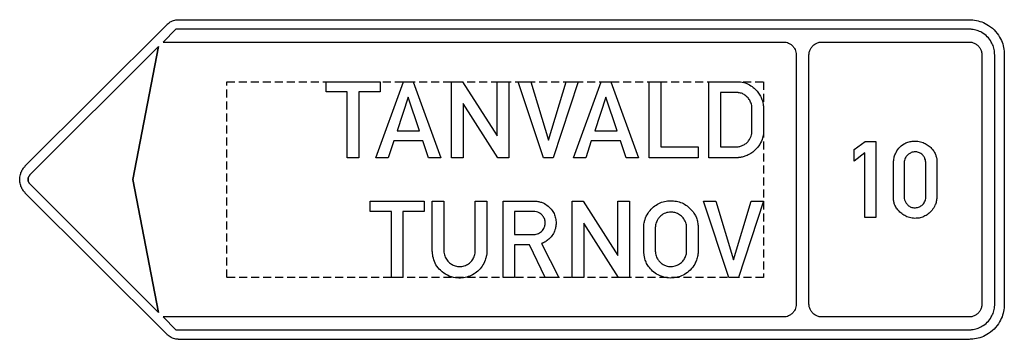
# Model space of a CAD drawing. Header units: millimetres. Extents: x 11 to 1549, y 2 to 502.
import ezdxf

# ---------------------------------------------------------------- set-up
doc = ezdxf.new("R2010")
doc.units = ezdxf.units.MM
doc.header["$LTSCALE"] = 5
doc.linetypes.add('ČÁRKOVANÁX2', pattern=[1.5, 1, -0.5])
doc.layers.add('Značka', color=7, linetype='Continuous')

msp = doc.modelspace()

# ---------------------------------------------------------------- linework, layer by layer
at = {"layer": 'Značka', "color": 3}
for points in [[(1493.6, 2.2), (259, 2.2, -0.002694), (258, 2.3, -0.008086), (257, 2.3, -0.042026), (253.2, 2.9, -0.040907), (249.4, 4.1, -0.042264), (245.9, 5.9, -0.046628), (242.7, 8.2, -0.009283), (242, 8.9), (241.3, 9.6), (19.8, 231, -0.003577), (18.8, 232.2, -0.010727), (17.7, 233.4, -0.055715), (14.3, 238.6, -0.056166), (12.1, 244.5, -0.06969), (11, 252.2, -0.068355), (12.1, 260, -0.056428), (14.3, 265.9, -0.061122), (17.7, 271.1, -0.012202), (18.8, 272.3, -0.004069), (19.8, 273.4), (241.3, 494.9, -0.002694), (242, 495.6, -0.008086), (242.7, 496.2, -0.042026), (245.9, 498.6, -0.040907), (249.4, 500.3, -0.042264), (253.1, 501.6, -0.046628), (257, 502.2, -0.009283), (258, 502.2, -0.003095), (259, 502.2), (1493.6, 502.2, -0.003577), (1496.5, 502.1, -0.010727), (1499.4, 501.9, -0.055715), (1510.6, 499.6, -0.056166), (1521.1, 494.9, -0.06969), (1532.6, 486.2, -0.068355), (1541.3, 474.7, -0.056428), (1546.1, 464.2, -0.061122), (1548.3, 453, -0.012202), (1548.5, 450.1, -0.004069), (1548.6, 447.2), (1548.6, 57.2, -0.003577), (1548.5, 54.4, -0.010727), (1548.3, 51.5, -0.055715), (1546, 40.2, -0.056166), (1541.3, 29.7, -0.06969), (1532.6, 18.3, -0.068355), (1521.1, 9.6, -0.056428), (1510.6, 4.8, -0.061122), (1499.4, 2.5, -0.012202), (1496.5, 2.3, -0.004069), (1493.6, 2.2)], [(234.8, 467.2), (1203.6, 467.2, -0.003577), (1204.7, 467.2, -0.010727), (1205.7, 467.1, -0.055715), (1209.8, 466.3, -0.056166), (1213.6, 464.6, -0.06969), (1217.8, 461.4, -0.068355), (1220.9, 457.2, -0.056428), (1222.7, 453.4, -0.061122), (1223.5, 449.3, -0.012202), (1223.6, 448.3, -0.004069), (1223.6, 447.2), (1223.6, 57.2, -0.003577), (1223.6, 56.2, -0.010727), (1223.5, 55.1, -0.055715), (1222.7, 51.1, -0.056166), (1220.9, 47.2, -0.06969), (1217.8, 43.1, -0.068355), (1213.6, 39.9, -0.056428), (1209.8, 38.2, -0.061122), (1205.7, 37.3, -0.012202), (1204.7, 37.3, -0.004069), (1203.6, 37.2), (234.8, 37.2), (254.8, 17.2), (1493.6, 17.2, 0.003577), (1495.7, 17.3, 0.010727), (1497.8, 17.4, 0.055715), (1506, 19.1, 0.056166), (1513.6, 22.6, 0.06969), (1522, 28.9, 0.068355), (1528.3, 37.2, 0.056428), (1531.8, 44.9, 0.061122), (1533.4, 53, 0.012202), (1533.6, 55.1, 0.004069), (1533.6, 57.2), (1533.6, 447.2, 0.003577), (1533.5, 449.3, 0.010727), (1533.4, 451.4, 0.055715), (1531.7, 459.6, 0.056166), (1528.3, 467.2, 0.06969), (1522, 475.6, 0.068355), (1513.6, 481.9, 0.056428), (1506, 485.4, 0.061122), (1497.8, 487, 0.012202), (1495.7, 487.2, 0.004069), (1493.6, 487.2), (254.8, 487.2), (234.8, 467.2)], [(1263.6, 37.2), (1263.5, 37.2), (1263.5, 37.2, -0.03218), (1260.9, 37.4, -0.035443), (1258.3, 37.9, -0.036267), (1255.9, 38.8, -0.034421), (1253.6, 39.9, -0.033721), (1251.4, 41.4, -0.034085), (1249.5, 43.1, -0.034209), (1247.8, 45, -0.034229), (1246.3, 47.2, -0.034044), (1245.2, 49.5, -0.033412), (1244.3, 52, -0.034127), (1243.8, 54.5, -0.036745), (1243.6, 57.1), (1243.6, 57.2), (1243.6, 57.2), (1243.6, 447.2), (1243.6, 447.3), (1243.6, 447.4, -0.03218), (1243.8, 450, -0.035443), (1244.3, 452.5, -0.036267), (1245.2, 455, -0.034421), (1246.3, 457.3, -0.033721), (1247.8, 459.4, -0.034085), (1249.5, 461.4, -0.034209), (1251.4, 463.1, -0.034229), (1253.6, 464.5, -0.034044), (1255.9, 465.7, -0.033412), (1258.3, 466.5, -0.034127), (1260.9, 467.1, -0.036745), (1263.5, 467.2), (1263.5, 467.2), (1263.6, 467.2), (1493.6, 467.2), (1493.7, 467.2), (1493.8, 467.2, -0.03218), (1496.4, 467, -0.035443), (1498.9, 466.5, -0.036267), (1501.4, 465.7, -0.034421), (1503.7, 464.5, -0.033721), (1505.8, 463.1, -0.034085), (1507.8, 461.4, -0.034209), (1509.5, 459.4, -0.034229), (1510.9, 457.3, -0.034044), (1512.1, 455, -0.033412), (1512.9, 452.5, -0.034127), (1513.5, 450, -0.036745), (1513.6, 447.4), (1513.6, 447.3), (1513.6, 447.2), (1513.6, 57.2), (1513.6, 57.2), (1513.6, 57.1, -0.03218), (1513.4, 54.5, -0.035443), (1512.9, 52, -0.036267), (1512.1, 49.5, -0.034421), (1510.9, 47.2, -0.033721), (1509.5, 45, -0.034085), (1507.8, 43.1, -0.034209), (1505.8, 41.4, -0.034229), (1503.7, 39.9, -0.034044), (1501.4, 38.8, -0.033412), (1498.9, 37.9, -0.034127), (1496.4, 37.4, -0.036745), (1493.8, 37.2), (1493.7, 37.2), (1493.6, 37.2), (1263.6, 37.2)], [(227.8, 44.3), (187.8, 252.2), (227.8, 460.2), (26.9, 259.3), (26.6, 258.9), (26.2, 258.5, 0.05572), (25.1, 256.8, 0.056165), (24.3, 254.8, 0.06969), (24, 252.2, 0.068355), (24.3, 249.6, 0.056425), (25.1, 247.7, 0.061127), (26.2, 245.9), (26.6, 245.5), (26.9, 245.2), (227.8, 44.3)], [(227.8, 460.2), (187.8, 252.2), (227.8, 44.3), (26.9, 245.2), (26.6, 245.5, -0.010727), (26.2, 245.9, -0.055715), (25.1, 247.7, -0.056166), (24.3, 249.6, -0.06969), (24, 252.2, -0.068355), (24.3, 254.8, -0.056428), (25.1, 256.8, -0.061122), (26.2, 258.5, -0.012202), (26.6, 258.9, -0.004069), (26.9, 259.3), (227.8, 460.2)], [(1087.4, 286.2), (1087.4, 405.2), (1131.5, 405.2, -0.002955), (1132.9, 405.2, -0.008866), (1134.3, 405.2, -0.074826), (1144.1, 403.3, -0.064095), (1153, 398.7, -0.05201), (1159.6, 393.6, -0.052248), (1165, 387.2, -0.0463), (1168.7, 380.6, -0.045159), (1171.3, 373.5, -0.019266), (1172, 370.3, -0.018601), (1172.5, 367.1), (1172.6, 366.4), (1172.6, 365.7), (1172.6, 327), (1172.6, 326.4), (1172.6, 325.9, -0.035139), (1172.1, 321.7, -0.027883), (1171.2, 317.6, -0.067), (1166.6, 307, -0.07401), (1159.2, 298, -0.055398), (1152.6, 292.8, -0.04934), (1144.9, 289.1, -0.035151), (1139.3, 287.3, -0.041158), (1133.6, 286.4, -0.006182), (1132.5, 286.3, -0.00206), (1131.4, 286.2), (1087.4, 286.2)], [(1105.5, 388.2), (1105.5, 303.4), (1130.1, 303.4, 0.003013), (1131, 303.4, 0.009049), (1131.8, 303.4, 0.064934), (1136.9, 304.3, 0.055474), (1141.6, 306.3, 0.060183), (1146.4, 309.7, 0.064204), (1150.2, 314.1, 0.046771), (1152.4, 317.8, 0.042303), (1153.8, 321.9, 0.021158), (1154.2, 323.8, 0.026455), (1154.5, 325.7, 0.006517), (1154.5, 326.3), (1154.6, 326.9), (1154.6, 364.9), (1154.5, 365.6, 0.005185), (1154.4, 366.2, 0.038441), (1153.7, 369.9, 0.037922), (1152.5, 373.4, 0.064349), (1149.4, 378.8, 0.066856), (1144.9, 383.2, 0.069128), (1139.6, 386.5, 0.078393), (1133.6, 388, 0.012507), (1132.4, 388.1, 0.004175), (1131.2, 388.2), (1105.5, 388.2)], [(1375.7, 277.3), (1375.7, 278.3, -0.005947), (1375.7, 279.4, -0.049019), (1376.5, 285.9, -0.049992), (1378.5, 292.2, -0.079537), (1384, 301.2, -0.089087), (1392, 307.8, -0.059796), (1398.2, 310.7, -0.052018), (1404.8, 312.1, -0.062017), (1413.5, 312.1, -0.0645), (1421.9, 310, -0.055438), (1428.3, 306.7, -0.055485), (1433.9, 302.1, -0.051112), (1438.1, 297.2, -0.054897), (1441, 291.5, -0.045234), (1442.6, 286.6, -0.045981), (1443.2, 281.5, -0.0123), (1443.2, 279.8, -0.004103), (1443.2, 278), (1443.2, 226.1, -0.002302), (1443.2, 225.1, -0.006906), (1443.2, 224, -0.051777), (1442.4, 217.8, -0.049693), (1440.3, 211.9, -0.066796), (1435.9, 204.5, -0.065906), (1429.7, 198.4, -0.061099), (1423, 194.3, -0.064143), (1415.5, 192, -0.069662), (1406.8, 191.6, -0.067451), (1398.4, 193.4, -0.056809), (1391.6, 196.7, -0.049588), (1385.6, 201.3, -0.048055), (1381.1, 206.2, -0.06588), (1377.8, 211.9, -0.054767), (1376.2, 217.1, -0.042362), (1375.7, 222.6, -0.009254), (1375.7, 224.3, -0.003103), (1375.7, 226.1), (1375.7, 277.3)], [(1392, 277.3), (1392, 226.1, 0.003201), (1392, 225.4, 0.009635), (1392, 224.7, 0.07387), (1392.9, 220.3, 0.059521), (1394.9, 216.2, 0.070725), (1398.2, 211.9, 0.09458), (1402.7, 209.1, 0.108402), (1408.6, 207.9, 0.087553), (1414.8, 209.1, 0.078159), (1419.6, 211.6, 0.088168), (1423.3, 215.5, 0.061769), (1425, 218.7, 0.061186), (1425.9, 222.3, 0.025182), (1426.1, 224.2, 0.008386), (1426.1, 226.1), (1426.1, 277.3, 0.005497), (1426, 279, 0.016502), (1425.8, 280.6, 0.058317), (1424.7, 284.8, 0.064725), (1422.6, 288.6, 0.088091), (1418.5, 292.7, 0.09789), (1413.3, 295, 0.099844), (1407.6, 295.4, 0.088272), (1402, 293.6, 0.074159), (1397.9, 290.8, 0.075675), (1394.8, 287, 0.052597), (1393.3, 283.8, 0.046075), (1392.4, 280.3, 0.014324), (1392.2, 278.8, 0.004786), (1392, 277.3)], [(655.4, 218.2), (673.6, 218.2), (673.6, 139.6), (673.6, 139.1), (673.6, 138.5, 0.039543), (674.3, 134.6, 0.043686), (675.7, 130.8, 0.079497), (679.5, 124.6, 0.080044), (685.1, 119.9, 0.074673), (691.3, 117.1, 0.071356), (697.9, 116.2, 0.077187), (705.3, 117.2, 0.082092), (711.9, 120.4, 0.077982), (717.1, 125.1, 0.072581), (720.6, 131.2, 0.046191), (721.9, 135.1, 0.05459), (722.5, 139.1), (722.5, 139.5), (722.5, 139.9), (722.5, 218.2), (740.5, 218.2), (740.5, 139.7), (740.5, 139.1, -0.004615), (740.5, 138.4, -0.044944), (740, 133.3, -0.033047), (738.6, 128.3, -0.05764), (734.4, 118.8, -0.066494), (728.1, 110.6, -0.064403), (720.5, 104.5, -0.060337), (711.6, 100.4, -0.061462), (701.8, 98.3, -0.061737), (691.6, 98.6, -0.080256), (678.9, 102.5, -0.084185), (668.1, 110.2, -0.072646), (661.1, 118.9, -0.072796), (657, 129.3, -0.029071), (656, 133.9, -0.022449), (655.5, 138.6), (655.5, 139.2), (655.4, 139.7), (655.4, 218.2)], [(765.8, 99.2), (765.8, 218.2), (815.8, 218.2), (816.6, 218.2, -0.005426), (817.3, 218.2, -0.052876), (822.9, 217.4, -0.045257), (828.3, 215.5, -0.068752), (836.2, 210.7, -0.074107), (842.5, 203.9, -0.062848), (846.2, 197.2, -0.059662), (848.2, 189.8, -0.055136), (848.6, 182.5, -0.05518), (847.5, 175.4, -0.062308), (844.5, 167.8, -0.063046), (839.6, 161.2, -0.052741), (834.7, 156.7, -0.055198), (828.9, 153.4, -0.011424), (827.3, 152.7, -0.003811), (825.7, 152), (853, 99.2), (831.6, 99.2), (807.3, 150.2), (783.9, 150.2), (783.9, 99.2), (765.8, 99.2)], [(985.5, 177.8), (985.6, 178.8, -0.004516), (985.6, 179.8, -0.030678), (986.3, 184.7, -0.03107), (987.6, 189.6, -0.066298), (992.2, 199.4, -0.06848), (999.2, 207.7, -0.061858), (1006.9, 213.5, -0.05993), (1015.8, 217.3, -0.057344), (1025, 219, -0.05758), (1034.3, 218.6, -0.056912), (1043.2, 216.4, -0.057498), (1051.4, 212.2, -0.055378), (1058.3, 206.6, -0.053458), (1063.9, 199.6, -0.043029), (1067.2, 193.6, -0.048853), (1069.3, 187.2, -0.022719), (1070, 183.6, -0.012952), (1070.4, 180.1), (1070.5, 179.5), (1070.5, 178.9), (1070.5, 139), (1070.5, 138.1, -0.002806), (1070.4, 137.2, -0.035775), (1069.1, 129.8, -0.047843), (1066.6, 122.7, -0.078793), (1060.2, 112.8, -0.073097), (1051.2, 105.1, -0.060117), (1042.5, 100.7, -0.059848), (1033.1, 98.5, -0.071111), (1021.4, 98.6, -0.074186), (1010.3, 102, -0.066042), (1001.4, 107.3, -0.061695), (994.3, 114.8, -0.047086), (990.1, 121.1, -0.053876), (987.4, 128.1, -0.030223), (986.3, 132.8, -0.017681), (985.7, 137.5), (985.6, 138.6), (985.5, 139.7), (985.5, 177.8)], [(783.9, 202.2), (783.9, 166.1), (813.1, 166.1), (813.8, 166.1, 0.005988), (814.5, 166.2, 0.040793), (817.8, 166.7, 0.049419), (821, 167.8, 0.110772), (827.2, 172.3, 0.114761), (830.9, 179.1, 0.085168), (831.8, 184.4, 0.080084), (830.9, 189.7, 0.084083), (828.2, 194.9, 0.081231), (824, 199, 0.067106), (820, 201.2, 0.082126), (815.7, 202.1, 0.008052), (815.2, 202.2), (814.6, 202.2), (783.9, 202.2)], [(1003.6, 177.7), (1003.6, 139.7), (1003.7, 138.9, 0.005134), (1003.8, 138.2, 0.037589), (1004.4, 134.5, 0.041681), (1005.6, 130.9, 0.062897), (1008.4, 126, 0.060175), (1012.3, 121.8, 0.05942), (1016.9, 118.7, 0.064328), (1022.1, 116.8, 0.05052), (1026.3, 116.1, 0.044569), (1030.7, 116.3, 0.07391), (1038, 118.3, 0.085006), (1044.3, 122.4, 0.073628), (1048.5, 127.2, 0.06358), (1051.3, 133.1, 0.033201), (1052.1, 136, 0.042647), (1052.5, 139), (1052.5, 139.4), (1052.5, 139.8), (1052.5, 177.6), (1052.5, 178.3, 0.008402), (1052.5, 179, 0.062609), (1051.8, 183.1, 0.048319), (1050.3, 187.1, 0.076906), (1045.9, 193.5, 0.083775), (1039.7, 198.2, 0.069866), (1034, 200.5, 0.066672), (1027.9, 201.2, 0.08852), (1019.4, 199.7, 0.098123), (1012.1, 195.3, 0.062843), (1008.5, 191.4, 0.051394), (1005.8, 186.7, 0.039527), (1004.4, 183, 0.050746), (1003.7, 179.1, 0.007113), (1003.7, 178.4), (1003.6, 177.7)]]:
    msp.add_lwpolyline(points, format="xyb", dxfattribs=at)
at = {"layer": 'Značka', "color": 6, "linetype": 'ČÁRKOVANÁX2', "ltscale": 2.5}
msp.add_lwpolyline([(334.6, 99.2), (334.6, 405.2), (1172.6, 405.2), (1172.6, 99.2), (334.6, 99.2)], dxfattribs=at)
at = {"layer": 'Značka', "color": 3}
for points in [[(522.6, 286.2), (522.6, 389.2), (489.5, 389.2), (489.5, 405.2), (573.7, 405.2), (573.7, 389.2), (540.6, 389.2), (540.6, 286.2), (522.6, 286.2)], [(567.3, 286.2), (610.4, 405.2), (625.5, 405.2), (668.6, 286.2), (649.5, 286.2), (640.6, 312.8), (595.1, 312.8), (586.3, 286.2), (567.3, 286.2)], [(685.5, 286.2), (685.5, 405.2), (702.6, 405.2), (756.6, 320.3), (756.6, 405.2), (774.8, 405.2), (774.7, 286.2), (757.6, 286.2), (703.5, 371.1), (703.5, 286.2), (685.5, 286.2)], [(829.1, 286.2), (789.7, 405.2), (809, 405.2), (836.6, 313.8), (864.2, 405.2), (883.4, 405.2), (844.1, 286.2), (829.1, 286.2)], [(875.9, 286.2), (919.1, 405.2), (934.1, 405.2), (977.3, 286.2), (958.1, 286.2), (949.3, 312.8), (903.7, 312.8), (895, 286.2), (875.9, 286.2)], [(994.1, 286.2), (994.1, 405.2), (1012.2, 405.2), (1012.2, 303.3), (1070.6, 303.3), (1070.6, 286.2), (994.1, 286.2)], [(635.4, 328.6), (617.9, 380.9), (600.5, 328.6), (635.4, 328.6)], [(944, 328.6), (926.6, 380.9), (909.2, 328.6), (944, 328.6)], [(1331, 192.7), (1331, 293.7), (1314.1, 281), (1314.1, 299), (1331.1, 311.7), (1347.9, 311.7), (1347.9, 192.7), (1331, 192.7)], [(591.4, 99.2), (591.4, 202.2), (558.3, 202.2), (558.3, 218.2), (642.5, 218.2), (642.5, 202.2), (609.4, 202.2), (609.4, 99.2), (591.4, 99.2)], [(873.8, 99.2), (873.8, 218.2), (890.9, 218.2), (945, 133.3), (945, 218.2), (963.2, 218.2), (963.1, 99.2), (946, 99.2), (891.8, 184.1), (891.8, 99.2), (873.8, 99.2)], [(1118.4, 99.2), (1079, 218.2), (1098.3, 218.2), (1125.8, 126.8), (1153.5, 218.2), (1172.6, 218.2), (1133.3, 99.2), (1118.4, 99.2)]]:
    msp.add_lwpolyline(points, dxfattribs=at)

doc.saveas('drawing.dxf')
